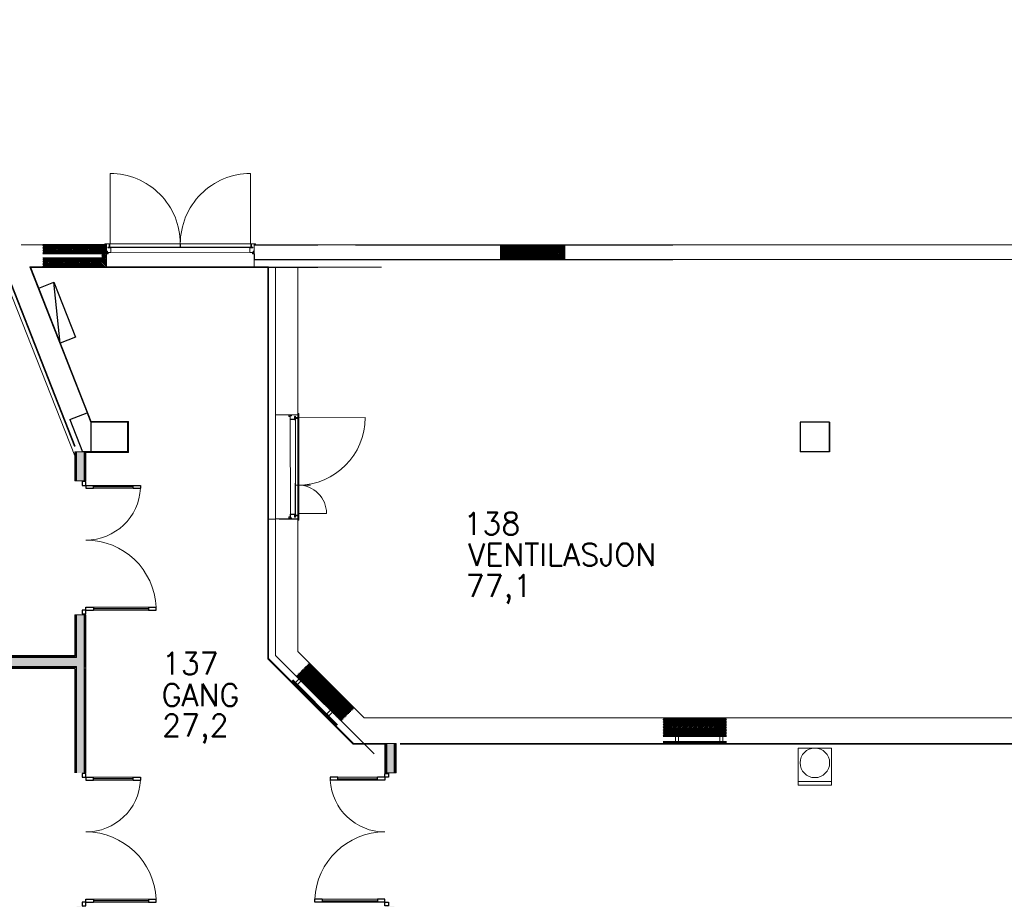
# Model space of a CAD drawing. Header units: millimetres. Extents: x 0 to 84060, y 0 to 52805.
# Tile 41 of 60: x 30367 to 43697, y 36356 to 48257. Entities that reach past the tile are written whole.
import ezdxf

# ---------------------------------------------------------------- set-up
doc = ezdxf.new("R2010")
doc.units = ezdxf.units.MM
doc.header["$LTSCALE"] = 50
doc.header["$MEASUREMENT"] = 0
doc.linetypes.add('20601A200D001$0$DASHED', pattern=[0.75, 0.5, -0.25])
doc.linetypes.add('CENTRUMLINJE', pattern=[27, 20, -3, 1, -3])
for name, color, linetype in [('20601A200D001$0$00-HEL1', 251, 'CONTINUOUS'), ('20601A200D001$0$243-Dører', 7, 'CONTINUOUS'), ('20601A200D001$0$832-Romtekst', 7, 'CONTINUOUS'), ('20601A200D001$0$A12-HEL1', 251, 'CONTINUOUS'), ('20601A200D001$0$A12-HEL2', 251, 'CONTINUOUS'), ('20601A200D001$0$A12-HEL4', 251, 'CONTINUOUS'), ('20601A200D001$0$A24-HEL1', 252, 'CONTINUOUS'), ('20601A200D001$0$A24-SKR1', 251, 'CONTINUOUS'), ('xref', 7, 'CENTRUMLINJE')]:
    doc.layers.add(name, color=color, linetype=linetype)
for name, color, linetype, lineweight in [('20601A200D001$0$A2-DOR', 251, 'CONTINUOUS', 18), ('20601A200D001$0$A2-LINJE', 7, 'CONTINUOUS', 18), ('20601A200D001$0$A2-VEGG', 251, 'CONTINUOUS', 18), ('20601A200D001$0$A2-VEGG-fill', 253, 'CONTINUOUS', 18), ('20601A200D001$0$A24', 251, 'CONTINUOUS', 18), ('20601A200D001$0$A862', 7, 'CONTINUOUS', 18)]:
    doc.layers.add(name, color=color, linetype=linetype, lineweight=lineweight)
doc.styles.add('20601A200D001$0$STANDARD', font='ROMANS.SHX')
pattern_1 = [(225, (156591.084, 43271.343), (10.606602, -10.606602), [])]
pattern_2 = [(45, (116209.8, 41794.705), (-10.606602, 10.606602), [])]

# ---------------------------------------------------------------- blocks, each defined once
blk = doc.blocks.new('20601A200D001$0$Dobbeldør med glass - D11_18M-1106384-1_ etasje')
at = {"layer": '20601A200D001$0$A2-DOR', "lineweight": 25}
for p, q in [((815, 920.025), (815, 1022.025)), ((855, 1022.025), (815, 1022.025)), ((855, 920.025), (855, 1022.025)), ((-835, 710.025), (-835, 812.025)), ((-835, 812.025), (-795, 812.025)), ((-795, 710.025), (-795, 812.025)), ((815, 920.025), (855, 920.025)), ((835, 920.025), (835, 174.025)), ((-795, 710.025), (-835, 710.025)), ((-815, 710.025), (-815, 174.025)), ((-795, 174.025), (-835, 174.025)), ((-835, 72.025), (-835, 174.025)), ((-795, 72.025), (-795, 174.025)), ((815, 174.025), (855, 174.025)), ((815, 72.025), (815, 174.025)), ((855, 72.025), (855, 174.025)), ((-835, 72.025), (-885, 72.025)), ((-885, 72.025), (-885, 22.025)), ((-885, 22.025), (-835, 22.025)), ((-835, 72.025), (-795, 72.025)), ((-835, 22.025), (-835, 72.025)), ((855, 72.025), (815, 72.025)), ((905, 72.025), (855, 72.025)), ((855, 72.025), (855, 22.025)), ((855, 22.025), (905, 22.025)), ((905, 22.025), (905, 72.025))]:
    blk.add_line(p, q, dxfattribs=at)
at = {"layer": '20601A200D001$0$A2-DOR'}
for p, q in [((815, 174.025), (815, 920.025)), ((855, 174.025), (855, 920.025)), ((-835, 174.025), (-835, 710.025)), ((-795, 174.025), (-795, 710.025))]:
    blk.add_line(p, q, dxfattribs=at)
for centre, radius, start, end in [((855, 72.025), 950, 92.4131673, 180), ((-835, 72.025), 740, 360, 86.9014207)]:
    blk.add_arc(centre, radius, start, end, dxfattribs=at)
blk = doc.blocks.new('20601A200D001$0$Dobbeldør med glass - D11_18M-1106383-1_ etasje')
at = {"layer": '20601A200D001$0$A2-DOR', "lineweight": 25}
for p, q in [((-885, -22.025), (-835, -22.025)), ((-885, -72.025), (-885, -22.025)), ((-835, -72.025), (-885, -72.025)), ((-835, -22.025), (-835, -72.025)), ((-835, -72.025), (-835, -174.025)), ((-835, -72.025), (-795, -72.025)), ((-795, -72.025), (-795, -174.025)), ((815, -72.025), (815, -174.025)), ((855, -72.025), (815, -72.025)), ((855, -22.025), (905, -22.025)), ((855, -72.025), (855, -22.025)), ((855, -72.025), (855, -174.025)), ((905, -72.025), (855, -72.025)), ((905, -22.025), (905, -72.025)), ((-795, -174.025), (-835, -174.025)), ((-815, -710.025), (-815, -174.025)), ((815, -174.025), (855, -174.025)), ((835, -920.025), (835, -174.025)), ((-835, -710.025), (-835, -812.025)), ((-795, -710.025), (-835, -710.025)), ((-795, -710.025), (-795, -812.025)), ((-835, -812.025), (-795, -812.025)), ((815, -920.025), (815, -1022.025)), ((815, -920.025), (855, -920.025)), ((855, -920.025), (855, -1022.025)), ((855, -1022.025), (815, -1022.025))]:
    blk.add_line(p, q, dxfattribs=at)
at = {"layer": '20601A200D001$0$A2-DOR'}
for p, q in [((-835, -174.025), (-835, -710.025)), ((-795, -174.025), (-795, -710.025)), ((815, -174.025), (815, -920.025)), ((855, -174.025), (855, -920.025))]:
    blk.add_line(p, q, dxfattribs=at)
for centre, radius, start, end in [((-835, -72.025), 740, 273.0985793, 0), ((855, -72.025), 950, 180, 267.5868327)]:
    blk.add_arc(centre, radius, start, end, dxfattribs=at)
blk = doc.blocks.new('20601A200D001')
at = {"layer": '20601A200D001$0$A2-VEGG-fill'}
for points in [[(129098.49086, 42482.09583), (129107.79978, 42485.74878), (126853.27995, 48231.00391), (126854.22868, 48231.00391), (126844.06193, 48257.00391), (126832.33479, 48257.00391), (129022.63213, 42675.40873)], [(129098.49086, 42482.09583), (129107.79978, 42485.74878), (126853.27995, 48231.00391), (126854.22868, 48231.00391), (126844.06193, 48257.00391), (126832.33479, 48257.00391), (129022.63213, 42675.40873)], [(131718.15313, 44904.64625), (131718.15313, 44914.64625), (128495.88084, 44914.64625), (128499.79805, 44904.64625), (129583.13321, 44904.64625)], [(129330.72605, 42810.83904), (128510.5379, 44904.64625), (128499.79805, 44904.64625), (129319.98619, 42810.83904), (129326.80884, 42810.83904)], [(131728.15625, 39615.52603), (131728.15625, 44914.64625), (131718.15625, 44914.64625), (131718.15625, 39625.52605)], [(129833.14844, 42810.83904), (129833.14844, 42820.83904), (129326.80884, 42820.83904), (129330.72605, 42810.83904), (129823.14844, 42810.83904)], [(129833.14844, 42400.83904), (129833.14844, 42810.83904), (129823.14844, 42810.83904), (129823.14844, 42400.83904)], [(129255.14532, 42400.83904), (129823.14844, 42400.83904), (129823.14844, 42410.83904), (129229.14532, 42410.83904), (129229.14532, 42400.83904), (129242.14532, 42400.83904)], [(132874.69806, 38454.83984), (132888.84018, 38454.83984), (131718.15625, 39625.52605), (131718.15625, 39611.3839), (132088.87381, 39240.66562)], [(133316.14844, 38454.83984), (133329.14844, 38454.83984), (133329.14844, 38464.83984), (132878.8402, 38464.83984), (132888.84018, 38454.83984), (133303.14844, 38454.83984)], [(144307.14114, 38454.83984), (144307.14114, 38464.83984), (133508.65625, 38464.83984), (133508.65625, 38454.83984), (144268.39961, 38454.83984)], [(144307.14114, 38454.83984), (144307.14114, 38464.83984), (133508.65625, 38464.83984), (133508.65625, 38454.83984), (144268.39961, 38454.83984)]]:
    blk.add_hatch(color=256, dxfattribs=at).paths.add_polyline_path(points, flags=0)
h = blk.add_hatch(color=256, dxfattribs=at)
h.paths.add_polyline_path([(129229.14532, 39507.00391), (129229.14532, 40207.00391), (129129.14532, 40207.00391), (129129.14532, 39507.00391)], flags=0)
h.paths.add_polyline_path([(129129.14532, 42017.00391), (129229.14532, 42017.00391), (129229.14532, 42410.83904), (129129.14532, 42410.83904)], flags=0)
h = blk.add_hatch(color=256, dxfattribs=at)
h.paths.add_polyline_path([(124819.14844, 39507.00391), (129129.14532, 39507.0828), (129129.14532, 39627.00391), (124819.14844, 39627.00391), (124819.14844, 39516.05614)], flags=0)
h.paths.add_polyline_path([(122509.14844, 39507.00391), (123509.14844, 39507.00391), (123509.14844, 39627.00391), (122509.14844, 39627.00391), (122509.14844, 39516.05614)], flags=0)
h.paths.add_polyline_path([(112055.14532, 39507.00391), (121199.14844, 39507.00391), (121199.14844, 39627.00391), (112029.14532, 39627.00391), (112029.14532, 39507.00391), (112042.14532, 39507.00391)], flags=0)
h = blk.add_hatch(color=256, dxfattribs=at)
h.paths.add_polyline_path([(129139.14532, 35907.00391), (129229.14532, 35907.00391), (129229.14532, 36257.00391), (129129.14532, 36257.00391), (129129.14532, 35907.00391)], flags=0)
h.paths.add_polyline_path([(129229.14532, 38067.00391), (129228.90628, 39507.00391), (129129.14532, 39507.00391), (129129.14532, 38067.00391)], flags=0)
h = blk.add_hatch(color=256, dxfattribs=at)
h.paths.add_polyline_path([(129139.14844, 35907.00276), (129229.14844, 35907.00276), (129229.14844, 36257.00276), (129129.14844, 36257.00276), (129129.14844, 35907.00276)], flags=0)
h.paths.add_polyline_path([(129229.14844, 38067.00276), (129228.9094, 39507.00276), (129129.14844, 39507.00276), (129129.14844, 38067.00276)], flags=0)
h = blk.add_hatch(color=256, dxfattribs=at)
h.paths.add_polyline_path([(133329.14844, 36007.00276), (133429.14844, 36007.00276), (133429.14844, 36257.00276), (133329.14844, 36257.00276), (133329.14844, 36020.00276)], flags=0)
h.paths.add_polyline_path([(133429.14844, 38067.00276), (133429.14844, 38464.8387), (133329.14844, 38464.8387), (133329.14844, 38067.00276)], flags=0)
at = {"layer": '20601A200D001$0$A24-SKR1'}
h = blk.add_hatch(dxfattribs=at)
h.set_pattern_fill('ANSI31', color=256, scale=120, style=0)
h.set_pattern_definition([(135, (148196.959, 40966.801), (10.606602, 10.606602), [])])
h.paths.add_polyline_path([(128673.80325, 45090.83904), (128673.80325, 45210.83904), (129533.15156, 45210.83904), (129533.15156, 45090.83904)])
h.paths.add_polyline_path([(129533.15156, 45030.83904), (129533.15156, 44910.83904), (128673.80325, 44910.83904), (128673.80325, 45030.83904)])
h = blk.add_hatch(dxfattribs=at)
h.set_pattern_fill('ANSI31', color=256, scale=120, style=0)
h.set_pattern_definition(pattern_2)
edge = h.paths.add_edge_path()
edge.add_line((134873.60691, 45210.83904), (134873.60691, 45010.83904))
edge.add_line((134873.60691, 45010.83904), (135598.52953, 45010.83904))
edge.add_spline(control_points=[(135598.52953, 45010.83904), (135646.81459, 45043.86231), (135691.8135, 45079.83935), (135732.95522, 45118.80436)], knot_values=[19526.0153015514, 19526.0153015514, 19526.0153015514, 19526.0153015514, 20314.6818740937, 20314.6818740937, 20314.6818740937, 20314.6818740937], degree=3, periodic=0)
edge.add_line((135732.95522, 45118.80436), (135732.95522, 45210.83904))
edge.add_line((135732.95522, 45210.83904), (134873.60691, 45210.83904))
h = blk.add_hatch(dxfattribs=at)
h.set_pattern_fill('ANSI31', color=256, scale=120, style=0)
h.set_pattern_definition([(135, (261066.303, 57.26), (10.6066017, 10.6066017), [])])
h.paths.add_polyline_path([(129533.15156, 45090.83904), (129533.15156, 45030.83904), (129473.62267, 45030.83904), (129473.62267, 45090.83904)])
h = blk.add_hatch(dxfattribs=at)
h.set_pattern_fill('ANSI31', color=256, scale=120, style=0)
h.set_pattern_definition(pattern_2)
edge = h.paths.add_edge_path()
edge.add_spline(control_points=[(135732.95522, 45118.80436), (135691.8135, 45079.83935), (135646.81459, 45043.86231), (135598.52953, 45010.83904)], knot_values=[19526.0153015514, 19526.0153015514, 19526.0153015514, 19526.0153015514, 20314.6818740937, 20314.6818740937, 20314.6818740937, 20314.6818740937], degree=3, periodic=0)
edge.add_line((135598.52953, 45010.83904), (135732.95522, 45010.83904))
edge.add_line((135732.95522, 45010.83904), (135732.95522, 45118.80436))
h = blk.add_hatch(dxfattribs=at)
h.set_pattern_fill('ANSI31', color=256, scale=120, angle=315, style=0)
h.set_pattern_definition([(270, (122237.332, 55903.775), (-15, 2e-12), [])])
h.paths.add_polyline_path([(132103.80676, 39375.64138), (132280.58346, 39552.41808), (132888.23448, 38944.76706), (132711.45778, 38767.99037)])
h = blk.add_hatch(dxfattribs=at)
h.set_pattern_fill('ANSI31', color=256, scale=120, angle=540, style=0)
h.set_pattern_definition(pattern_1)
h.paths.add_polyline_path([(137927.27735, 38560.83904), (137927.27735, 38810.83904), (137067.92904, 38810.83904), (137067.92904, 38560.83904)])
h = blk.add_hatch(dxfattribs=at)
h.set_pattern_fill('ANSI31', color=256, scale=120, angle=540, style=0)
h.set_pattern_definition(pattern_1)
h.paths.add_polyline_path([(137927.27735, 38560.83904), (137927.27735, 38810.83904), (137067.92904, 38810.83904), (137067.92904, 38560.83904)])
at = {"layer": '20601A200D001$0$00-HEL1'}
blk.add_line((128908.04396, 43881.3531), (128821.61078, 44706.53751), dxfattribs=at)
blk.add_lwpolyline([(128616.71669, 44626.42251), (128821.61078, 44706.53751), (129112.93805, 43961.4681), (128908.04396, 43881.3531)], close=True, dxfattribs=at)
at = {"layer": '20601A200D001$0$243-Dører', "linetype": 'Continuous', "lineweight": 0, "ltscale": 1000}
for points in [[(129583.82031, 45226.35156), (129583.82031, 46175.57031)], [(131482.48438, 45226.35156), (131482.48438, 46175.57031)], [(129513.35938, 45210.91406), (129513.32031, 45221.1875)], [(129516.35938, 45210.91406), (129516.32031, 45221.19531)], [(129518.82031, 45226.10938), (129568.82031, 45226.29297)], [(129518.83594, 45223.10938), (129568.82812, 45223.29297)], [(129532.63281, 45046.40234), (129533.26562, 45216.40234)], [(129533.14844, 44910.83984), (129533.14844, 45210.83984)], [(129533.14844, 45210.83984), (129533.14844, 44910.83984)], [(129570.875, 45211.30078), (129570.83594, 45221.30078)], [(129570.98438, 45181.33984), (129570.875, 45211.30078)], [(129573.875, 45211.3125), (129573.83594, 45221.3125)], [(129573.98438, 45181.35156), (129573.875, 45211.3125)], [(129573.98438, 45181.35156), (129573.875, 45211.3125)], [(129578.98438, 45181.36719), (129578.83594, 45221.33203)], [(129580.48438, 45181.375), (129580.33594, 45221.33594)], [(129583.82031, 45226.35156), (130528.13281, 45226.46094)], [(129583.82812, 45224.85156), (130528.07031, 45224.96094)], [(130531.52344, 45181.37891), (130531.67188, 45221.33984)], [(130533.02344, 45181.37109), (130533.17188, 45221.33594)], [(130533.02344, 45181.37109), (130533.17188, 45221.33594)], [(130534.52344, 45181.36719), (130534.67188, 45221.32812)], [(130538.23438, 45226.46094), (131463, 45226.50781)], [(130538.25781, 45224.96094), (131463, 45225.00781)], [(131483, 45226.4375), (131459.51562, 45226.52344)], [(131483, 45224.9375), (131459.51562, 45225.02344)], [(131486.34375, 45181.46094), (131486.48438, 45221.42578)], [(131487.84375, 45181.45703), (131487.98438, 45221.41797)], [(131492.84375, 45181.4375), (131492.95312, 45211.40234)], [(131492.84375, 45181.4375), (131492.95312, 45211.40234)], [(131492.95312, 45211.40234), (131492.98438, 45221.40234)], [(131495.84375, 45181.42969), (131495.95312, 45211.39062)], [(131495.95312, 45211.39062), (131495.98438, 45221.39062)], [(131547.98438, 45223.20312), (131497.98438, 45223.38281)], [(131548, 45226.20312), (131498, 45226.38281)], [(131533.67188, 45046.40234), (131533.04688, 45216.40234)], [(131533.15625, 44910.83984), (131533.15625, 45210.83984)], [(131533.15625, 45210.83984), (131533.15625, 44910.83984), (131823.15625, 44910.83984)], [(131549.95312, 45210.91406), (131549.98438, 45221.19531)], [(131552.95312, 45210.91406), (131552.98438, 45221.1875)], [(129473.625, 45030.83984), (129473.625, 45090.83984)], [(129545.97656, 45125.04688), (129533.14844, 45125.04688)], [(129536.42969, 45106.26953), (129533.42969, 45106.25781)], [(129533.42969, 45106.25781), (129533.47656, 45092.41797)], [(129536.96094, 45106.17578), (129533.96094, 45106.16406)], [(129533.96094, 45106.16406), (129534.01562, 45092.32422)], [(129536.42969, 45106.26953), (129536.47656, 45092.42969)], [(129536.96094, 45106.17578), (129537.01562, 45092.33594)], [(129551.71875, 45090.39062), (129539.02344, 45090.34375)], [(129551.72656, 45087.39062), (129539.03125, 45087.34375)], [(129542.97656, 45125.03516), (129543.03125, 45111.19531)], [(129545.97656, 45125.04688), (129546.03125, 45111.20703)], [(129548.03906, 45109.21484), (129589.25781, 45109.37109)], [(129548.04688, 45106.21484), (131533.4375, 45111.40234)], [(129548.04688, 45106.21484), (129589.26562, 45106.37109)], [(129556.65625, 45106.24609), (129553.65625, 45106.23828)], [(129553.65625, 45106.23828), (129553.71094, 45092.39844)], [(129556.65625, 45106.24609), (129556.71094, 45092.41016)], [(129558.17188, 45179.33203), (129569.39062, 45179.37109)], [(129568.99219, 45176.33203), (129558.17188, 45176.33203)], [(129579.02344, 45171.33203), (129558.17188, 45171.33203)], [(129579.03906, 45168.33203), (129558.17188, 45168.33203)], [(129579.02344, 45171.33203), (129589.02344, 45171.36719)], [(129579.03906, 45168.33203), (129589.03906, 45168.36719)], [(129584, 45177.88672), (129607.48438, 45177.97656)], [(130456.35938, 45176.5625), (129584, 45176.5625)], [(129584.00781, 45176.38672), (129607.49219, 45176.47656)], [(129591.25, 45111.37891), (129591.04688, 45166.375)], [(129594.25, 45111.38672), (129594.04688, 45166.38672)], [(130528.78906, 45177.97656), (129607.47656, 45177.97656)], [(130528.00781, 45176.39062), (130455.5625, 45176.47656)], [(130528.00781, 45177.89062), (130455.57031, 45177.97656)], [(131482.82812, 45176.47656), (130536.92188, 45176.47656)], [(131482.82812, 45177.97656), (130537.10938, 45177.97656)], [(131472.59375, 45111.47266), (131472.78125, 45166.47266)], [(131475.59375, 45111.46484), (131475.78125, 45166.46484)], [(131518.79688, 45109.30859), (131477.57812, 45109.45703)], [(131518.79688, 45106.30859), (131477.57812, 45106.45703)], [(131487.79688, 45171.42188), (131477.79688, 45171.45703)], [(131487.79688, 45168.42188), (131477.79688, 45168.45703)], [(131487.79688, 45171.42188), (131508.65625, 45171.42188)], [(131487.79688, 45168.42188), (131508.65625, 45168.42188)], [(131508.65625, 45179.42188), (131497.4375, 45179.46094)], [(131497.84375, 45176.42188), (131508.65625, 45176.42188)], [(131510.1875, 45106.33984), (131510.14062, 45092.5)], [(131510.1875, 45106.33984), (131513.1875, 45106.32812)], [(131513.1875, 45106.32812), (131513.14062, 45092.49219)], [(131515.10938, 45087.48438), (131527.8125, 45087.4375)], [(131515.125, 45090.48438), (131527.8125, 45090.4375)], [(131520.85938, 45125.14062), (131520.8125, 45111.30078)], [(131520.85938, 45125.14062), (131533.6875, 45125.14062)], [(131523.85938, 45125.12891), (131523.8125, 45111.28906)], [(131529.875, 45106.26953), (131529.82812, 45092.42969)], [(131529.875, 45106.26953), (131532.875, 45106.25781)], [(131532.875, 45106.25781), (131532.82812, 45092.41797)], [(132123.25, 42929.88672), (132133.53125, 42929.92578)], [(132123.25, 42926.88672), (132133.53125, 42926.92578)], [(132135.54688, 42924.93359), (132135.71875, 42874.93359)], [(132138.54688, 42924.94531), (132138.71875, 42874.94531)], [(131823.15625, 42910.83984), (132123.15625, 42910.83984)], [(131999.82812, 42892.05078), (131999.78125, 42904.74219)], [(132002.82812, 42892.0625), (132002.78125, 42904.75391)], [(132018.59375, 42909.8125), (132004.76562, 42909.76172)], [(132018.60938, 42906.8125), (132004.76562, 42906.76172)], [(132018.67188, 42890.12109), (132004.82812, 42890.07031)], [(132018.67188, 42887.12109), (132004.84375, 42887.07031)], [(132018.60938, 42906.8125), (132018.59375, 42909.8125)], [(132018.64062, 42895.72656), (132023.71875, 41505.51562)], [(132018.64062, 42895.72656), (132018.79688, 42854.50781)], [(132018.67188, 42887.12109), (132018.67188, 42890.12109)], [(132021.64062, 42895.73828), (132021.79688, 42854.51953)], [(132037.46875, 42900.79688), (132023.625, 42900.74609)], [(132037.48438, 42897.79688), (132023.64062, 42897.74609)], [(132023.8125, 42852.52344), (132078.79688, 42852.72656)], [(132023.8125, 42849.52734), (132078.8125, 42849.72656)], [(132037.48438, 42897.79688), (132037.48438, 42910.62109)], [(132080.76562, 42864.73438), (132080.76562, 42885.59375)], [(132080.76562, 42864.73438), (132080.79688, 42854.73438)], [(132083.76562, 42864.74219), (132083.76562, 42885.59375)], [(132083.76562, 42864.74219), (132083.79688, 42854.74219)], [(132088.76562, 42874.78125), (132088.76562, 42885.59375)], [(132088.8125, 42859.76172), (132088.90625, 42836.27734)], [(132090.3125, 42859.76953), (132090.40625, 42836.28516)], [(132090.32812, 41963.9375), (132090.40625, 42836.28906)], [(132091.76562, 42885.59375), (132091.79688, 42874.37891)], [(132093.76562, 42872.78125), (132123.73438, 42872.89062)], [(132093.78125, 42869.78125), (132123.75, 42869.89062)], [(132093.78125, 42869.78125), (132123.75, 42869.89062)], [(132093.79688, 42864.78125), (132133.76562, 42864.92578)], [(132093.79688, 42863.28125), (132133.76562, 42863.42578)], [(132123.73438, 42872.89062), (132133.73438, 42872.92578)], [(132123.75, 42869.89062), (133033.73438, 42873.20703)], [(132123.75, 42869.89062), (132133.75, 42869.92578)], [(132137.28125, 42859.9375), (132137.3125, 41964.64844)], [(132138.78125, 42859.94531), (132138.8125, 41964.58594)], [(132088.75, 41964.71875), (132088.82812, 41988.20312)], [(132090.25, 41964.71484), (132090.32812, 41988.19922)], [(132088.70312, 41954.71875), (132088.60938, 41931.23828)], [(132088.79688, 41556.12109), (132088.82812, 41955.79688)], [(132090.20312, 41954.71484), (132090.10938, 41931.23047)], [(132090.29688, 41556.11328), (132090.32812, 41955.61719)], [(132093.71875, 41959.69922), (132133.6875, 41959.54688)], [(132093.71875, 41959.69922), (132133.6875, 41959.54688)], [(132093.71875, 41958.19922), (132133.6875, 41958.04688)], [(132093.73438, 41961.19922), (132133.6875, 41961.04688)], [(132137.3125, 41954.46484), (132137.32812, 41575.92969)], [(132138.8125, 41954.48438), (132138.82812, 41575.9375)], [(132222.0625, 41960.24219), (132297.0625, 41960.51562)], [(132222.0625, 41960.24219), (132297.0625, 41960.51562)], [(131823.15625, 41505.87891), (132123.15625, 41505.87891)], [(131958.71875, 41505.27734), (132128.71875, 41505.89844)], [(131999.79688, 41523.83594), (131999.75, 41511.14453)], [(132002.79688, 41523.82422), (132002.75, 41511.13281)], [(132018.57812, 41506.07422), (132004.73438, 41506.125)], [(132018.57812, 41509.07422), (132004.75, 41509.125)], [(132018.65625, 41528.76562), (132004.8125, 41528.81641)], [(132018.64062, 41525.76562), (132004.8125, 41525.81641)], [(132018.57812, 41509.07422), (132018.57812, 41506.07422)], [(132018.625, 41520.15625), (132018.78125, 41561.37891)], [(132018.65625, 41528.76562), (132018.64062, 41525.76562)], [(132021.625, 41520.14453), (132021.78125, 41561.36719)], [(132037.45312, 41518.08594), (132023.60938, 41518.13672)], [(132037.4375, 41515.08594), (132023.60938, 41515.13672)], [(132023.78125, 41563.35938), (132078.78125, 41563.15625)], [(132023.79688, 41566.35938), (132078.79688, 41566.15625)], [(132037.45312, 41518.08594), (132037.45312, 41505.26172)], [(132080.73438, 41551.14844), (132080.78125, 41561.14844)], [(132080.73438, 41551.14844), (132080.73438, 41530.28906)], [(132083.73438, 41551.13672), (132083.78125, 41561.13672)], [(132083.73438, 41551.13672), (132083.73438, 41530.28906)], [(132088.73438, 41541.10156), (132088.73438, 41530.28906)], [(132091.73438, 41530.28516), (132091.78125, 41541.50391)], [(132093.75, 41546.10156), (132123.71875, 41545.99219)], [(132093.75, 41546.10156), (132123.71875, 41545.99219)], [(132093.75, 41543.10156), (132123.70312, 41542.99219)], [(132093.78125, 41552.60156), (132133.73438, 41552.45312)], [(132093.78125, 41551.10156), (132133.73438, 41550.95312)], [(132123.21875, 41488.99219), (132133.51562, 41488.95312)], [(132123.21875, 41485.99219), (132133.5, 41485.95312)], [(132123.70312, 41542.99219), (132133.70312, 41542.95312)], [(132123.71875, 41545.99219), (132133.71875, 41545.95312)], [(132135.51562, 41490.94531), (132135.70312, 41540.94531)], [(132137.25, 41555.94141), (132137.34375, 41579.42578)], [(132512.45312, 41577.29688), (132137.32812, 41575.92969)], [(132138.51562, 41490.9375), (132138.70312, 41540.9375)], [(132138.75, 41555.9375), (132138.84375, 41579.41797)]]:
    blk.add_lwpolyline(points, dxfattribs=at)
at = {"layer": '20601A200D001$0$243-Dører', "color": 7, "linetype": 'Continuous', "lineweight": 0, "ltscale": 1000}
for centre, radius, start, end in [((129583.92351, 45226.34439), 949.22593, 359.916729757, 450.00622924), ((131482.36785, 45226.3577), 949.21262, 89.992966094, 180.084074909), ((129518.3216, 45221.20185), 5.00131, 90.193740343, 180.164357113), ((129518.31415, 45221.20924), 1.99389, 90.047534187, 180.400086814), ((129568.84132, 45221.29837), 4.99464, 0.162062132, 90.240954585), ((129568.84859, 45221.30572), 1.98735, 359.857533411, 450.59008759), ((129583.84391, 45221.34363), 5.00799, 90.269969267, 180.132732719), ((129583.83681, 45221.35067), 3.50091, 90.142216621, 180.241031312), ((130528.17059, 45221.35028), 5.00131, 359.835642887, 449.806259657), ((130528.17763, 45221.35729), 3.49429, 359.713996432, 449.838132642), ((130538.17316, 45221.31509), 5.00133, 89.835762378, 179.761220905), ((130538.16618, 45221.32216), 3.49431, 89.650448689, 179.902179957), ((131482.98308, 45221.4362), 5.00133, 359.791141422, 449.806156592), ((131482.98346, 45221.43661), 3.50093, 359.82282476, 449.729304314), ((131497.99225, 45221.37487), 5.00795, 89.911295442, 179.685687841), ((131497.98483, 45221.38234), 2.00047, 90.013007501, 179.762743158), ((131547.99052, 45221.20923), 1.99391, 359.600090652, 450.176534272), ((131547.98309, 45221.20185), 5.00131, 359.835642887, 449.806259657), ((129539.01691, 45092.34506), 5.00133, 180.238779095, 270.164237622), ((129539.02281, 45092.35099), 2.00724, 180.429638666, 270.017982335), ((129548.03254, 45111.21616), 5.00133, 180.238779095, 270.164237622), ((129548.02518, 45111.20872), 1.99393, 180.048584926, 270.399036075), ((129551.70366, 45092.39784), 2.00728, 270.430699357, 360.016921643), ((129551.70964, 45092.39193), 5.00133, 270.193843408, 360.208858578), ((129558.17187, 45173.83203), 5.5, 90, 270), ((129558.17188, 45173.83203), 2.5, 90, 270), ((129559.70015, 45166.46197), 1.98735, 359.857533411, 450.59008759), ((129568.99638, 45181.32013), 4.9881, 269.951860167, 360.361108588), ((129568.98636, 45181.32782), 1.99805, 281.673181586, 360.344830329), ((129583.98575, 45181.388), 5.00142, 180.238417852, 270.431700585), ((129583.98539, 45181.38762), 3.50104, 180.20660728, 270.494834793), ((129589.05219, 45166.37256), 4.99471, 0.162377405, 90.329812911), ((129589.0464, 45166.36671), 2.00049, 0.237531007, 90.210089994), ((129589.25616, 45111.36498), 1.99389, 270.047534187, 360.400086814), ((129589.24871, 45111.37237), 5.00131, 270.193740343, 360.164357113), ((130528.02206, 45181.39191), 5.00142, 269.568299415, 359.761582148), ((130528.02252, 45181.39149), 3.50094, 269.631378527, 359.79407251), ((130538.01433, 45181.34649), 4.99095, 179.717513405, 257.356318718), ((130538.0238, 45181.35539), 3.50038, 179.806964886, 254.856597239), ((131477.59504, 45111.45831), 5.00131, 179.835642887, 269.806259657), ((131477.79582, 45166.44237), 5.01466, 89.987978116, 179.653924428), ((131477.58763, 45111.45094), 1.99393, 179.600357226, 269.726901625), ((131477.78846, 45166.44978), 2.00727, 89.759875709, 179.570005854), ((131482.84226, 45181.47789), 5.00153, 269.480067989, 359.761058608), ((131482.82956, 45181.49083), 3.51431, 269.721806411, 359.512559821), ((131497.83175, 45181.40994), 4.98808, 179.683412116, 270.137818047), ((131497.82116, 45181.40098), 1.97762, 179.16833395, 258.813654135), ((131508.65625, 45173.92188), 5.5, 270, 450), ((131508.65625, 45173.92188), 2.5, 270, 450), ((131515.11518, 45092.4591), 4.97473, 179.528896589, 269.933118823), ((131515.1345, 45092.47828), 1.99393, 179.600357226, 269.726901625), ((131518.80529, 45111.31585), 2.00727, 269.759875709, 359.570005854), ((131518.79791, 45111.3233), 5.01471, 269.988181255, 359.608802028), ((131527.82091, 45092.44475), 2.00727, 269.759875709, 359.570005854), ((131527.81353, 45092.45221), 5.01471, 269.988181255, 359.608802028), ((132133.53228, 42924.91107), 5.01471, 0.391197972, 90.011818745), ((132133.53966, 42924.91853), 2.00727, 0.429994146, 90.240124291), ((132004.78922, 42904.75379), 5.00799, 90.269969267, 180.132732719), ((132004.80956, 42892.05163), 4.98144, 180.009809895, 270.393206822), ((132004.78181, 42904.76121), 2.00058, 90.463618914, 180.209122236), ((132004.80231, 42892.04442), 1.97427, 179.475156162, 270.749093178), ((132023.64192, 42895.74479), 5.00133, 90.193843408, 180.208858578), ((132023.80475, 42854.53528), 5.00795, 180.314312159, 270.088704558), ((132023.66135, 42895.72543), 2.02077, 90.587688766, 179.63568631), ((132023.80407, 42854.53065), 2.00723, 180.317249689, 270.240640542), ((132078.80302, 42854.72046), 1.99391, 269.823465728, 360.399909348), ((132078.79559, 42854.72784), 5.00131, 270.193740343, 360.164357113), ((132078.88114, 42884.0759), 1.99389, 270.27262342, 360.288545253), ((132086.26562, 42885.59375), 5.5, 0, 180), ((132086.26562, 42885.59375), 2.5, 0, 180), ((132093.76031, 42874.77589), 4.99468, 179.938519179, 270.240250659), ((132093.82721, 42859.76658), 5.01477, 90.346556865, 180.27864419), ((132093.82015, 42859.77362), 3.5077, 90.380138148, 180.322085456), ((132093.75983, 42874.78596), 2.00472, 191.715179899, 270.165612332), ((132123.73304, 42869.8958), 910.00736, 270.209629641, 360.208481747), ((132123.73304, 42869.8958), 910.00736, 270.209629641, 360.208481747), ((132133.72487, 42874.91969), 1.99393, 270.273098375, 360.399642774), ((132133.71732, 42874.92714), 5.00146, 270.374358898, 360.208229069), ((132133.77338, 42859.91784), 5.00795, 0.314312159, 90.088704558), ((132133.78694, 42859.93153), 3.49431, 0.097820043, 90.349551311), ((132093.6978, 41954.70458), 4.99468, 89.759727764, 180.016722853), ((132093.73794, 41964.68738), 4.9882, 179.415295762, 269.779624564), ((132093.70406, 41954.69831), 3.50094, 89.759568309, 179.921235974), ((132093.73086, 41964.68038), 3.48116, 179.239868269, 270.057908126), ((132093.56763, 41944.36623), 1.99514, 191.033995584, 269.852591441), ((132093.69025, 41975.01601), 2.01524, 90.07816456, 168.041043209), ((132128.46742, 41575.90888), 383.98822, 0.207105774, 90.209631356), ((132133.70882, 41964.54112), 3.49431, 269.650448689, 359.902179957), ((132133.71507, 41964.53486), 4.98806, 269.68334103, 359.913642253), ((132133.67058, 41954.54557), 5.00133, 359.791141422, 449.806156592), ((132133.67763, 41954.5526), 3.49429, 359.713996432, 449.838132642), ((132004.7513, 41511.1263), 5.00133, 179.791141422, 269.806156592), ((132004.81147, 41523.8017), 5.01471, 89.988181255, 179.608802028), ((132004.74386, 41511.1189), 1.99391, 179.600090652, 270.176534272), ((132004.80409, 41523.80915), 2.00727, 89.759875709, 179.570005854), ((132023.63297, 41520.14465), 5.00799, 179.867267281, 269.730030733), ((132023.76931, 41561.37139), 4.98806, 89.68334103, 179.913642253), ((132023.62556, 41520.13723), 2.00058, 179.790877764, 269.536381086), ((132023.76194, 41561.37875), 1.98072, 89.441426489, 180.334324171), ((132078.76052, 41561.13559), 2.02077, 0.36431369, 89.412311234), ((132078.77995, 41561.15495), 5.00133, 359.791141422, 449.806156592), ((132086.23438, 41530.28906), 5.5, 180.000007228, 359.959299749), ((132086.23438, 41530.28906), 2.5, 180, 360), ((132093.72906, 41541.10692), 4.99468, 89.759749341, 180.061480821), ((132093.78472, 41556.08963), 4.98807, 179.45912735, 269.96010169), ((132093.77773, 41556.08272), 3.48116, 179.239868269, 270.057908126), ((132093.72535, 41541.12009), 1.98162, 89.28717139, 168.832036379), ((132133.50105, 41490.96779), 5.01466, 269.987978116, 359.653924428), ((132133.50842, 41490.96037), 2.00726, 270.205649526, 359.570101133), ((132133.70927, 41540.95923), 1.99391, 359.600090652, 450.176534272), ((132133.70184, 41540.95185), 5.00131, 359.835642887, 449.806259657), ((132133.75569, 41555.94737), 3.49431, 269.650448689, 359.902179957), ((132133.76195, 41555.9411), 4.98806, 269.683305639, 359.958596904)]:
    blk.add_arc(centre, radius, start, end, dxfattribs=at)
at = {"layer": '20601A200D001$0$A12-HEL1'}
blk.add_line((129533.15156, 44910.83904), (129533.15156, 45210.83904), dxfattribs=at)
at = {"layer": '20601A200D001$0$A12-HEL2', "color": 7, "linetype": 'Continuous', "lineweight": 0, "ltscale": 1000}
for points in [[(127626.90625, 46259.55859), (128730.53906, 43447.14062)], [(129533.14844, 45210.83984), (128379.85938, 45210.83984)], [(133263.85938, 45210.83984), (131533.15625, 45210.83984)], [(143717.14062, 45210.83984), (133263.85938, 45210.83984)], [(143717.14062, 45010.83984), (133263.85938, 45010.83984)], [(129533.14844, 44910.83984), (128497.375, 44910.83984)], [(128497.375, 44910.83984), (129279.57031, 42914.01562)], [(131823.15625, 44910.83984), (131823.15625, 44540.60156)], [(131823.15625, 44910.83984), (131823.15625, 39656.29688)], [(133258.65625, 44910.83984), (132123.15625, 44910.83984)], [(132123.15625, 44910.83984), (132123.15625, 39709.85156)], [(129208.17969, 42410.83984), (129823.14844, 42410.83984)], [(131728.15625, 41500.52344), (131728.15625, 40964.50781)], [(131728.15625, 41500.52344), (131823.15625, 41500.52344)], [(133022.15625, 38810.83984), (132123.15625, 39709.85156)], [(133022.15625, 38810.83984), (144418.6875, 38810.83984)], [(133508.65625, 38464.83984), (144415.95312, 38464.83984)], [(133558.52932, 38463.53418), (139379.51369, 38463.53418)], [(139501.64062, 38464.83984), (144415.95312, 38464.83984)]]:
    blk.add_lwpolyline(points, dxfattribs=at)
at = {"layer": '20601A200D001$0$A12-HEL4'}
for p, q in [((129037.58402, 42846.34589), (129270.36174, 42937.52995)), ((129270.36174, 42937.52995), (129319.98931, 42810.83904)), ((129037.58402, 42846.34589), (129208.18147, 42410.83904)), ((129823.15156, 42810.83904), (129319.98931, 42810.83904)), ((129319.98931, 42810.83904), (129319.98931, 42410.83904)), ((129823.15156, 42410.83904), (129823.15156, 42810.83904)), ((139323.15156, 42810.83904), (138923.15156, 42810.83904)), ((138923.15156, 42810.83904), (138923.15156, 42410.83904)), ((139323.15156, 42410.83904), (139323.15156, 42810.83904)), ((139323.15156, 42810.83904), (139323.15156, 42410.83904)), ((129823.15156, 42410.83904), (129208.18147, 42410.83904)), ((139323.15156, 42410.83904), (138923.15156, 42410.83904)), ((131873.22439, 41504.96757), (132128.71401, 41505.89882))]:
    blk.add_line(p, q, dxfattribs=at)
at = {"layer": '20601A200D001$0$A2-LINJE', "color": 7}
for p, q in [((138898.15232, 38402.07021), (139348.15232, 38402.07021)), ((138898.15232, 37902.07021), (138898.15232, 38402.07021)), ((139348.15232, 38402.07021), (139348.15232, 37902.07021)), ((139348.15232, 37952.07021), (138898.15232, 37952.07021)), ((139348.15232, 37902.07021), (138898.15232, 37902.07021))]:
    blk.add_line(p, q, dxfattribs=at)
blk.add_circle((139123.15232, 38202.07021), 200, dxfattribs=at)
at = {"layer": '20601A200D001$0$A2-VEGG'}
for p, q in [((129116.14532, 42017.00391), (129116.14532, 42410.83904)), ((129129.14532, 42017.00391), (129129.14532, 42410.83904)), ((129229.14532, 42017.00391), (129229.14532, 42410.83904)), ((129242.14532, 42017.00391), (129242.14532, 42400.83904)), ((129116.14532, 39640.00391), (129116.14532, 40207.00391)), ((129129.14532, 39627.00391), (129129.14532, 40207.00391)), ((129229.14532, 38067.00391), (129229.14532, 40207.00391)), ((129242.14532, 39494.00391), (129242.14532, 40207.00391)), ((129116.14532, 39640.00391), (124819.14844, 39640.00391)), ((129129.14532, 39627.00391), (124819.14844, 39627.00391)), ((129129.14532, 39507.00391), (124819.14844, 39507.00391)), ((129129.14532, 39494.00391), (124819.14844, 39494.00391)), ((129116.14532, 38067.00391), (129116.14532, 39481.00391)), ((129129.14532, 38067.00391), (129129.14532, 39507.00391)), ((129242.14532, 38067.00391), (129242.14532, 39481.00391)), ((133316.14844, 38454.83984), (133316.14844, 38067.00391)), ((133329.14844, 38464.83984), (133329.14844, 38067.00391)), ((133429.14844, 38464.83984), (133429.14844, 38067.00391)), ((133442.14844, 38464.83984), (133442.14844, 38067.00391))]:
    blk.add_line(p, q, dxfattribs=at)
at = {"layer": '20601A200D001$0$A24'}
for p, q in [((126842.53756, 48231.00391), (129098.49086, 42482.09583)), ((126842.53756, 48231.00391), (129098.49086, 42482.09583)), ((129107.79978, 42485.74878), (126853.27995, 48231.00391)), ((129107.79978, 42485.74878), (126853.27995, 48231.00391)), ((128495.88084, 44914.64625), (129319.98619, 42810.83904)), ((131728.15313, 44914.64625), (128495.88084, 44914.64625)), ((129326.80884, 42820.83904), (128510.5379, 44904.64625)), ((128510.5379, 44904.64625), (131718.15313, 44904.64625)), ((131718.15625, 44904.64625), (131718.15625, 39611.3839)), ((131728.15625, 39615.52603), (131728.15625, 44914.64625)), ((129319.98619, 42810.83904), (129823.14844, 42810.83904)), ((129833.14844, 42820.83904), (129326.80884, 42820.83904)), ((129823.14844, 42810.83904), (129823.14844, 42410.83904)), ((129833.14844, 42400.83904), (129833.14844, 42820.83904)), ((129103.14532, 42410.83904), (129103.14532, 42017.00391)), ((129823.14844, 42410.83904), (129103.14532, 42410.83904)), ((129255.14532, 42017.00391), (129255.14532, 42400.83904)), ((129255.14532, 42400.83904), (129833.14844, 42400.83904)), ((129103.14532, 42017.00391), (129255.14532, 42017.00391)), ((129103.14532, 40207.00391), (129103.14532, 39653.00391)), ((129255.14532, 40207.00391), (129103.14532, 40207.00391)), ((129255.14532, 38067.00391), (129255.14532, 40207.00391)), ((129103.14532, 39653.00391), (124819.14844, 39653.00391)), ((131718.15625, 39611.3839), (132874.69806, 38454.83984)), ((132878.8402, 38464.83984), (131728.15625, 39615.52603)), ((124819.14844, 39481.00391), (129103.14532, 39481.00391)), ((129103.14532, 39481.00391), (129103.14532, 38067.00391)), ((132874.69806, 38454.83984), (133303.14844, 38454.83984)), ((133455.14844, 38464.83984), (132878.8402, 38464.83984)), ((133303.14844, 38454.83984), (133303.14844, 38067.00391)), ((133455.14844, 38067.00391), (133455.14844, 38464.83984)), ((144317.23438, 38464.83984), (133508.65625, 38464.83984)), ((144317.23438, 38464.83984), (133508.65625, 38464.83984)), ((133508.65625, 38454.83984), (144307.14114, 38454.83984)), ((133508.65625, 38454.83984), (144307.14114, 38454.83984)), ((133303.14844, 38067.00391), (133455.14844, 38067.00391))]:
    blk.add_line(p, q, dxfattribs=at)
at = {"layer": '20601A200D001$0$A24-HEL1'}
for p, q in [((129533.15156, 45210.83904), (128673.80325, 45210.83904)), ((131533.15156, 45210.83904), (132392.49987, 45210.83904)), ((132903.51045, 45210.83904), (137200.252, 45210.83904)), ((129473.62267, 45090.83904), (128673.80325, 45090.83904)), ((129473.62267, 45030.83904), (128673.80325, 45030.83904)), ((134873.60691, 45010.83904), (135732.95522, 45010.83904)), ((129533.15156, 44910.83904), (128673.80325, 44910.83904)), ((131533.15156, 44910.83904), (132392.49987, 44910.83904)), ((131823.15156, 39656.29659), (133157.01797, 38322.43017)), ((132280.58346, 39552.41808), (132888.23448, 38944.76706)), ((132054.30929, 39326.14391), (132661.96031, 38718.49289)), ((132035.92451, 39307.75913), (132643.57553, 38700.10811)), ((132045.1169, 39316.95152), (132652.76792, 38709.3005))]:
    blk.add_line(p, q, dxfattribs=at)
for points in [[(134873.60691, 45210.83904), (135732.95522, 45210.83904), (135732.95522, 45010.83904), (134873.60691, 45010.83904)], [(132090.44873, 39290.00446), (132119.61749, 39260.8357), (132169.11497, 39310.33318), (132139.94621, 39339.50194)], [(132514.7128, 38865.7404), (132543.88156, 38836.57163), (132593.37904, 38886.06911), (132564.21028, 38915.23787)]]:
    blk.add_lwpolyline(points, close=True, dxfattribs=at)
blk.add_lwpolyline([(131533.15156, 45090.83904), (131533.15156, 45010.83904), (137200.252, 45010.83904)], dxfattribs=at)
at = {"layer": '20601A200D001$0$A24-HEL1', "linetype": 'Continuous', "lineweight": 0, "ltscale": 1000}
for points in [[(137927.28125, 38810.83984), (137067.92188, 38810.83984)], [(137927.28125, 38560.83984), (137067.92188, 38560.83984)], [(137927.28125, 38490.83984), (137067.92188, 38490.83984)], [(137927.28125, 38477.83984), (137067.92188, 38477.83984)], [(137927.28125, 38464.83984), (137067.92188, 38464.83984)]]:
    blk.add_lwpolyline(points, dxfattribs=at)
for points in [[(137276.17188, 38490.83984), (137234.92188, 38490.83984), (137234.92188, 38560.83984), (137276.17188, 38560.83984)], [(137876.17188, 38490.83984), (137834.92188, 38490.83984), (137834.92188, 38560.83984), (137876.17188, 38560.83984)]]:
    blk.add_lwpolyline(points, close=True, dxfattribs=at)
at = {"layer": '20601A200D001$0$A24-HEL1', "linetype": '20601A200D001$0$DASHED', "lineweight": 0, "ltscale": 1000}
blk.add_lwpolyline([(139501.64062, 38464.83984), (144317.23438, 38464.83984)], dxfattribs=at)
at = {"layer": '20601A200D001$0$A862'}
blk.add_line((129103.14532, 42355.61859), (126784.12449, 48231.00391), dxfattribs=at)
blk.add_line((129103.14532, 42355.61859), (126784.12449, 48231.00391), dxfattribs=at)
at = {"layer": '20601A200D001$0$A2-DOR', "rotation": 269.9999999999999}
for name, p in [('20601A200D001$0$Dobbeldør med glass - D11_18M-1106384-1_ etasje', (129183.12032, 41122.00391)), ('20601A200D001$0$Dobbeldør med glass - D11_18M-1106384-1_ etasje', (129183.12032, 37172.00254)), ('20601A200D001$0$Dobbeldør med glass - D11_18M-1106383-1_ etasje', (133374.65687, 37172.00391))]:
    blk.add_blockref(name, p, dxfattribs=at)
at = {"layer": '20601A200D001$0$832-Romtekst', "color": 7, "linetype": 'Continuous', "style": '20601A200D001$0$STANDARD'}
for s, p in [('138', (134363.93615, 41289.44922)), ('VENTILASJON', (134429.4049, 40869.79478)), ('77,1', (134396.72375, 40448.18691)), ('137', (130282.64404, 39397.46405)), ('GANG', (130279.24247, 38970.58524)), ('27,2', (130286.39091, 38558.95191))]:
    blk.add_text(s, height=300, dxfattribs=at).set_placement(p)

msp = doc.modelspace()

# ---------------------------------------------------------------- block references
at = {"layer": 'xref'}
msp.add_blockref('20601A200D001', (-97991, 0), dxfattribs=at)

doc.saveas('drawing.dxf')
